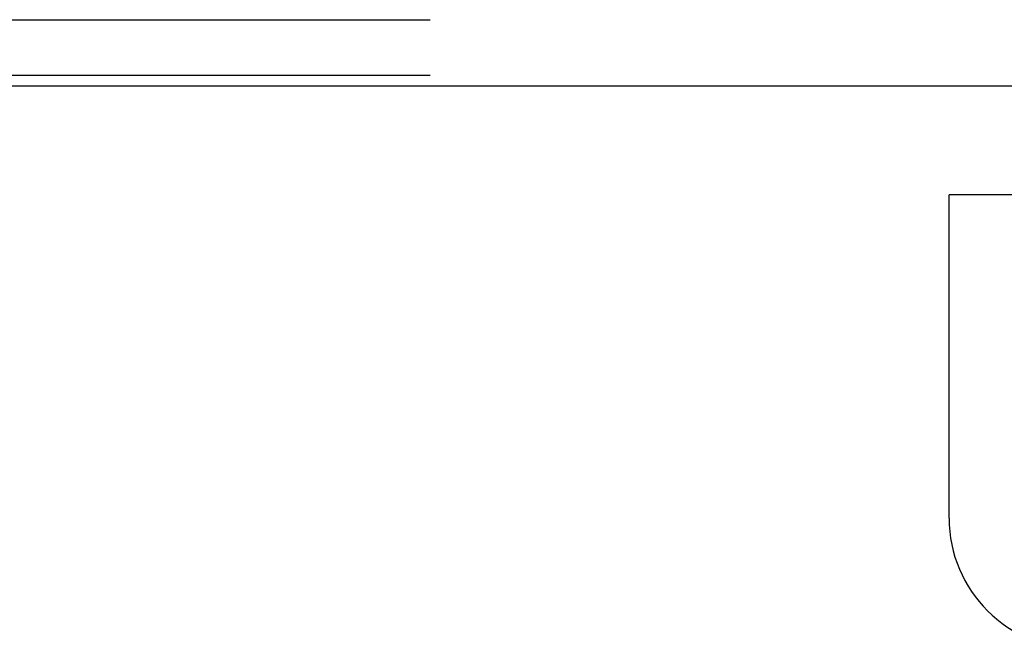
# Model space of a CAD drawing. Header units: inches. Extents: x 0 to 283, y 0 to 183.
# Tile 70 of 116: x 99.93 to 101.78, y 151.31 to 152.5. Entities that reach past the tile are written whole.
import ezdxf

# ---------------------------------------------------------------- set-up
doc = ezdxf.new("R2010")
doc.units = ezdxf.units.IN
doc.header["$LTSCALE"] = 15.583333
doc.header["$MEASUREMENT"] = 0
doc.linetypes.add('HIDDEN', pattern=[0.2, 0.1, -0.1])
doc.layers.get('0').update_dxf_attribs({"linetype": 'CONTINUOUS'})
doc.layers.add('DEFAULT_2', color=8, linetype='HIDDEN')
doc.layers.add('RIGHTHAND_DOOR_ASSEMBLY', color=7, linetype='CONTINUOUS')

msp = doc.modelspace()

# ---------------------------------------------------------------- linework, layer by layer
at = {"color": 7, "linetype": 'Continuous'}
msp.add_line((139.4253, 152.372), (62.0503, 152.372), dxfattribs=at)
at = {"layer": 'DEFAULT_2', "color": 8, "linetype": 'HIDDEN'}
for p, q in [((99.1418, 152.497), (102.3338, 152.497)), ((99.1418, 152.393), (102.3338, 152.393))]:
    msp.add_line(p, q, dxfattribs=at)
at = {"layer": 'RIGHTHAND_DOOR_ASSEMBLY', "color": 7, "linetype": 'Continuous'}
msp.add_line((101.6953, 152.168), (101.6753, 152.168), dxfattribs=at)
at = {"layer": 'RIGHTHAND_DOOR_ASSEMBLY', "color": 3, "linetype": 'Continuous'}
for p, q in [((101.6753, 151.5605), (101.6753, 152.168)), ((138.5928, 152.168), (101.6953, 152.168))]:
    msp.add_line(p, q, dxfattribs=at)
msp.add_arc((101.9218, 151.5605), 0.2465, 180, 270, dxfattribs=at)

doc.saveas('drawing.dxf')
